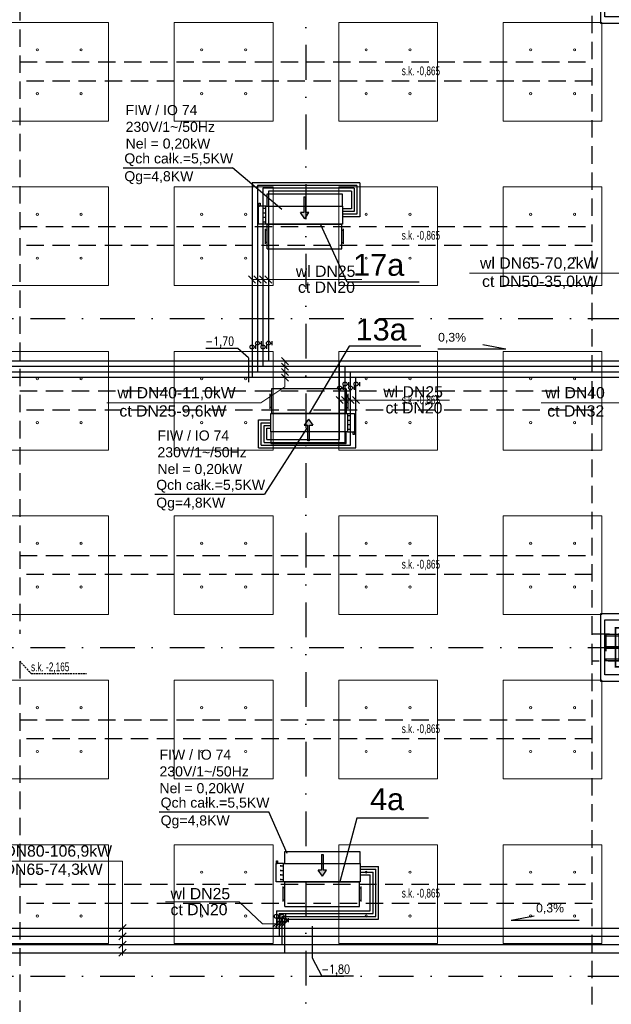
# Model space of a CAD drawing. Header units: centimetres. Extents: x -10729 to 23827, y -4437 to 19798.
# Tile 29 of 95: x 8738 to 9817, y 5549 to 7345. Entities that reach past the tile are written whole.
import ezdxf

# ---------------------------------------------------------------- set-up
doc = ezdxf.new("R2010")
doc.units = ezdxf.units.CM
for name, pattern in [('Kondygnacja  -0_5$0$HIDDEN', [9.525, 6.35, -3.175]), ('Kondygnacja  -0_5$0$HIDDEN2', [4.7625, 3.175, -1.5875]), ('Osie rzutów$0$DASHDOT2', [12.7, 6.35, -3.175, 0, -3.175])]:
    doc.linetypes.add(name, pattern=pattern)
for name, color, linetype in [('bgde_dodatki powykonawcze', 7, 'Continuous'), ('bgde_schem_opis', 2, 'Continuous'), ('KJP_KK_OPISY MOCY klimakonwektorów', 7, 'Continuous'), ('Kondygnacja  -0_5$0$ARCH_KONSTR_POWYŻEJ RZUTU', 8, 'Kondygnacja  -0_5$0$HIDDEN'), ('Kondygnacja  -0_5$0$ARCH_KONSTR_POWYŻEJ RZUTU_IST', 8, 'Kondygnacja  -0_5$0$HIDDEN2'), ('Kondygnacja  -0_5$0$ARCH_KONSTRUKCJA_NIEWIDOCZNA', 8, 'Continuous'), ('Kondygnacja  -0_5$0$ARCH_OKŁADZINA', 8, 'Continuous'), ('Kondygnacja  -0_5$0$ARCH_SŁUPY', 8, 'Continuous'), ('Osie rzutów$0$ARCH_INFO_OSIE_IST', 8, 'Osie rzutów$0$DASHDOT2'), ('Osie rzutów$0$ARCH_INFO_OSIE_OPISY_IST', 8, 'Continuous')]:
    doc.layers.add(name, color=color, linetype=linetype)
for name, color, linetype, lineweight in [('bgde_opis ct 1', 7, 'Continuous', 20), ('bgde_rzędne wl ct', 7, 'Continuous', 25), ('bgde_urządzenia', 250, 'Continuous', 30), ('KJP_CT_kk_powrót', 250, '04_CT_KOMF_POW', 25), ('KJP_CT_kk_zasil', 250, '04_CT_KOMF_ZAS', 25), ('KJP_WL_kk zasil', 250, '04_WL_KOMF_ZAS', 25), ('KJP_WL_kk_powr', 250, '04_WL_KOMF_POW', 25), ('SU Lampy kwadratowe  -05$0$ARCH_SUFITY_PODWIESZANE', 8, 'Continuous', 9)]:
    doc.layers.add(name, color=color, linetype=linetype, lineweight=lineweight)
doc.styles.add('Arial', font='arial.ttf')
doc.styles.add('Kondygnacja  -0_5$0$BIKTS', font='bikromsw.shx', dxfattribs={"width": 0.8})
doc.styles.add('st rom', font='Romans.shx', dxfattribs={"width": 0.8})
doc.linetypes.add('04_CT_KOMF_POW', pattern='A,100,-15,["CTKp",Standard,S=10,R=0,X=-10,Y=-5],-35', length=150)
doc.linetypes.add('04_CT_KOMF_ZAS', pattern='A,100,-15,["CTKz",Standard,S=10,R=0,X=-10,Y=-5],-35', length=150)
doc.linetypes.add('04_WL_KOMF_POW', pattern='A,100,-15,["WLKp",Standard,S=10,R=0,X=-10,Y=-5],-35', length=150)
doc.linetypes.add('04_WL_KOMF_ZAS', pattern='A,100,-15,["WLKz",Standard,S=10,R=0,X=-10,Y=-5],-35', length=150)
pattern_1 = [(45, (-1133.3117, -3177.9858), (-0.6735192, 0.6735192), [])]

# ---------------------------------------------------------------- blocks, each defined once
blk = doc.blocks.new('Osie rzutów')
at = {"layer": 'Osie rzutów$0$ARCH_INFO_OSIE_IST', "ltscale": 10}
for p, q in [((9260, 12510), (9260, 4623.26)), ((4436.04, 6800), (15156.54, 6800)), ((4436.04, 6200), (15156.54, 6200)), ((4436.04, 5600), (15156.54, 5600))]:
    blk.add_line(p, q, dxfattribs=at)
blk = doc.blocks.new('SU Lampy kwadratowe  -05$0$moduł sufitu')
at = {"layer": 'SU Lampy kwadratowe  -05$0$ARCH_SUFITY_PODWIESZANE'}
for points in [[(60, -60), (240, -60), (240, -240), (60, -240)], [(360, -60), (540, -60), (540, -240), (360, -240)], [(60, -360), (240, -360), (240, -540), (60, -540)], [(360, -360), (540, -360), (540, -540), (360, -540)]]:
    blk.add_lwpolyline(points, close=True, dxfattribs=at)
for centre in [(110, -110), (190, -110), (410, -110), (490, -110), (110, -190), (190, -190), (410, -190), (490, -190), (110, -410), (190, -410), (410, -410), (490, -410), (110, -490), (190, -490), (410, -490), (490, -490)]:
    blk.add_circle(centre, 2, dxfattribs=at)
blk = doc.blocks.new('SU Lampy kwadratowe  -05')
at = {"layer": 'SU Lampy kwadratowe  -05$0$ARCH_SUFITY_PODWIESZANE'}
for points in [[(9320, 7340), (9500, 7340), (9500, 7160), (9320, 7160)], [(9620, 7340), (9800, 7340), (9800, 7160), (9620, 7160)], [(9320, 7040), (9500, 7040), (9500, 6860), (9320, 6860)], [(9620, 7040), (9800, 7040), (9800, 6860), (9620, 6860)], [(8720, 6140), (8900, 6140), (8900, 5960), (8720, 5960)], [(9020, 6140), (9200, 6140), (9200, 5960), (9020, 5960)], [(9320, 6140), (9500, 6140), (9500, 5960), (9320, 5960)], [(9620, 6140), (9800, 6140), (9800, 5960), (9620, 5960)], [(8720, 5840), (8900, 5840), (8900, 5660), (8720, 5660)], [(9020, 5840), (9200, 5840), (9200, 5660), (9020, 5660)], [(9320, 5840), (9500, 5840), (9500, 5660), (9320, 5660)], [(9620, 5840), (9800, 5840), (9800, 5660), (9620, 5660)]]:
    blk.add_lwpolyline(points, close=True, dxfattribs=at)
for centre in [(9370, 7290), (9450, 7290), (9670, 7290), (9750, 7290), (9370, 7210), (9450, 7210), (9670, 7210), (9750, 7210), (9370, 6990), (9450, 6990), (9670, 6990), (9750, 6990), (9370, 6910), (9450, 6910), (9670, 6910), (9750, 6910), (8770, 6090), (8850, 6090), (9070, 6090), (9150, 6090), (9370, 6090), (9450, 6090), (9670, 6090), (9750, 6090), (8770, 6010), (8850, 6010), (9070, 6010), (9150, 6010), (9370, 6010), (9450, 6010), (9670, 6010), (9750, 6010), (8770, 5790), (8850, 5790), (9070, 5790), (9150, 5790), (9370, 5790), (9450, 5790), (9670, 5790), (9750, 5790), (8770, 5710), (8850, 5710), (9070, 5710), (9150, 5710), (9370, 5710), (9450, 5710), (9670, 5710), (9750, 5710)]:
    blk.add_circle(centre, 2, dxfattribs=at)
for p in [(8660, 7400), (8660, 6800), (9260, 6800)]:
    blk.add_blockref('SU Lampy kwadratowe  -05$0$moduł sufitu', p, dxfattribs=at)
blk = doc.blocks.new('Kondygnacja  -0_5$0$słup_kwadrat')
at = {"layer": 'Kondygnacja  -0_5$0$ARCH_SŁUPY', "lineweight": 40}
h = blk.add_hatch(dxfattribs=at)
h.set_pattern_fill('ANSI31', color=256, scale=0.3, style=0)
h.set_pattern_definition(pattern_1)
h.paths.add_polyline_path([(36, 34), (39, 34), (39, 84), (36, 84)])
h = blk.add_hatch(dxfattribs=at)
h.set_pattern_fill('ANSI31', color=256, scale=0.3, style=0)
h.set_pattern_definition(pattern_1)
h.paths.add_polyline_path([(89, 80), (89, 83), (39, 83), (39, 80)])
h = blk.add_hatch(dxfattribs=at)
h.set_pattern_fill('ANSI31', color=256, scale=0.3, style=0)
h.set_pattern_definition(pattern_1)
h.paths.add_polyline_path([(89, 34), (92, 34), (92, 84), (89, 84)])
h = blk.add_hatch(dxfattribs=at)
h.set_pattern_fill('ANSI31', color=256, scale=0.3, style=0)
h.set_pattern_definition(pattern_1)
h.paths.add_polyline_path([(89, 57.5), (89, 60.5), (39, 60.5), (39, 57.5)])
h = blk.add_hatch(dxfattribs=at)
h.set_pattern_fill('ANSI31', color=256, scale=0.3, style=0)
h.set_pattern_definition(pattern_1)
h.paths.add_polyline_path([(89, 35), (89, 38), (39, 38), (39, 35)])
at = {"layer": 'Kondygnacja  -0_5$0$ARCH_KONSTRUKCJA_NIEWIDOCZNA'}
blk.add_lwpolyline([(119, 109), (119, 9), (9, 9), (9, 109)], close=True, dxfattribs=at)
for points in [[(36, 109), (36, 84)], [(39, 109), (39, 84)], [(62.5, 109), (62.5, 83)], [(65.5, 109), (65.5, 83)], [(89, 109), (89, 84)], [(92, 109), (92, 84)], [(9, 83), (36, 83)], [(9, 80), (36, 80)], [(92, 83), (119, 83)], [(92, 80), (119, 80)], [(9, 60.5), (36, 60.5)], [(9, 57.5), (36, 57.5)], [(92, 60.5), (119, 60.5)], [(92, 57.5), (119, 57.5)], [(9, 38), (36, 38)], [(92, 38), (119, 38)], [(9, 35), (36, 35)], [(36, 34), (36, 9)], [(39, 34), (39, 9)], [(62.5, 35), (62.5, 9)], [(65.5, 35), (65.5, 9)], [(89, 34), (89, 9)], [(92, 35), (119, 35)], [(92, 34), (92, 9)]]:
    blk.add_lwpolyline(points, dxfattribs=at)
at = {"layer": 'Kondygnacja  -0_5$0$ARCH_OKŁADZINA'}
blk.add_lwpolyline([(2, 121), (126, 121), (126, -3), (2, -3)], close=True, dxfattribs=at)
at = {"layer": 'Kondygnacja  -0_5$0$ARCH_SŁUPY', "lineweight": 40}
for p, q in [((39, 60.5), (89, 60.5)), ((89, 57.5), (39, 57.5))]:
    blk.add_line(p, q, dxfattribs=at)
at = {"layer": 'Kondygnacja  -0_5$0$ARCH_SŁUPY', "lineweight": 50, "const_width": 3}
blk.add_lwpolyline([(28.5, 94.5), (99.5, 94.5), (99.5, 23.5), (28.5, 23.5)], close=True, dxfattribs=at)
at = {"layer": 'Kondygnacja  -0_5$0$ARCH_SŁUPY', "lineweight": 40}
for points in [[(36, 84), (39, 84), (39, 34), (36, 34)], [(89, 84), (92, 84), (92, 34), (89, 34)]]:
    blk.add_lwpolyline(points, close=True, dxfattribs=at)
for points in [[(89, 83), (39, 83)], [(39, 80), (89, 80)], [(89, 38), (39, 38)], [(39, 35), (89, 35)]]:
    blk.add_lwpolyline(points, dxfattribs=at)
blk = doc.blocks.new('Kondygnacja  -0_5$0$konstrukcja istniejąca -0.5')
at = {"layer": 'Kondygnacja  -0_5$0$ARCH_KONSTR_POWYŻEJ RZUTU_IST', "ltscale": 10}
for points in [[(8738, 7375), (8738, 6225)], [(9782, 6225), (9782, 7375)], [(8738, 7267.9), (9782, 7267.9)], [(9782, 7232.9), (8738, 7232.9)], [(8738, 6967.9), (9782, 6967.9)], [(9782, 6932.9), (8738, 6932.9)], [(8738, 6667.9), (9782, 6667.9)], [(9782, 6632.9), (8738, 6632.9)], [(8738, 6367.9), (9782, 6367.9)], [(9782, 6332.9), (8738, 6332.9)], [(9938, 6175), (9782, 6175), (9782, 6225), (9938, 6225), (9938, 6175)], [(8738, 6175), (8738, 5025)], [(9782, 5025), (9782, 6175)], [(8738, 6067.9), (9782, 6067.9)], [(9782, 6032.9), (8738, 6032.9)], [(8738, 5767.9), (9782, 5767.9)], [(9782, 5732.9), (8738, 5732.9)]]:
    blk.add_lwpolyline(points, dxfattribs=at)
at = {"layer": 'Kondygnacja  -0_5$0$ARCH_KONSTR_POWYŻEJ RZUTU_IST', "ltscale": 10, "elevation": 0}
blk.add_lwpolyline([(9807, 6225), (9807, 6175)], dxfattribs=at)
at = {"layer": 'Kondygnacja  -0_5$0$ARCH_KONSTR_POWYŻEJ RZUTU_IST'}
blk.add_lwpolyline([(8738, 6175), (8758.7, 6152.5), (8859.8, 6152.5)], dxfattribs=at)
at = {"layer": 'Kondygnacja  -0_5$0$ARCH_KONSTR_POWYŻEJ RZUTU_IST', "style": 'Kondygnacja  -0_5$0$BIKTS', "width": 0.7}
for s, p in [('s.k. -0,865', (9434.8, 7243.7)), ('s.k. -0,865', (9434.8, 6943.7)), ('s.k. -0,865', (9434.8, 6643.7)), ('s.k. -0,865', (9434.8, 6343.7)), ('s.k. -2,165', (8758.7, 6156.5)), ('s.k. -0,865', (9434.8, 6043.7)), ('s.k. -0,865', (9434.8, 5743.7))]:
    blk.add_text(s, height=16, dxfattribs=at).set_placement(p)

msp = doc.modelspace()

# ---------------------------------------------------------------- hatches: boundary and pattern name
at = {"layer": 'bgde_urządzenia'}
h = msp.add_hatch(color=256, dxfattribs=at)
h.paths.add_polyline_path([(9256.395, 7005.111), (9259.395, 7005.111), (9259.395, 6993.445), (9265.585, 6993.445), (9257.895, 6982.018), (9250.205, 6993.445), (9256.395, 6993.445)])
h.paths.add_polyline_path([(9256.395, 7021.779), (9259.395, 7021.779), (9259.395, 7005.111), (9256.395, 7005.111)])
h = msp.add_hatch(color=256, dxfattribs=at)
h.paths.add_polyline_path([(9266.269, 6593.417), (9263.269, 6593.417), (9263.269, 6605.083), (9257.079, 6605.083), (9264.769, 6616.511), (9272.459, 6605.083), (9266.269, 6605.083)])
h.paths.add_polyline_path([(9266.269, 6576.75), (9263.269, 6576.75), (9263.269, 6593.417), (9266.269, 6593.417)])
h = msp.add_hatch(color=256, dxfattribs=at)
h.paths.add_polyline_path([(9288.6, 5805.539), (9291.6, 5805.539), (9291.6, 5793.873), (9297.79, 5793.873), (9290.1, 5782.445), (9282.41, 5793.873), (9288.6, 5793.873)])
h.paths.add_polyline_path([(9288.6, 5822.206), (9291.6, 5822.206), (9291.6, 5805.539), (9288.6, 5805.539)])

# ---------------------------------------------------------------- linework, layer by layer
at = {"layer": 'bgde_dodatki powykonawcze'}
for p, q in [((9175.304, 6754.957), (9178.736, 6754.957)), ((9178.736, 6751.298), (9178.736, 6758.616)), ((9195.304, 6754.98), (9198.736, 6754.98)), ((9198.736, 6751.321), (9198.736, 6758.639)), ((9165.312, 6747.967), (9168.744, 6747.967)), ((9168.744, 6744.308), (9168.744, 6751.626)), ((9185.312, 6747.99), (9188.744, 6747.99)), ((9188.744, 6744.331), (9188.744, 6751.649)), ((9338.367, 6676.704), (9338.367, 6684.022)), ((9358.367, 6676.726), (9358.367, 6684.044)), ((9324.943, 6673.372), (9328.375, 6673.372)), ((9328.375, 6669.713), (9328.375, 6677.031)), ((9334.936, 6680.363), (9338.367, 6680.363)), ((9344.943, 6673.395), (9348.375, 6673.395)), ((9348.375, 6669.736), (9348.375, 6677.054)), ((9354.935, 6680.385), (9358.367, 6680.385)), ((9213.214, 5705.819), (9213.214, 5713.137)), ((9223.214, 5705.723), (9223.214, 5713.041)), ((9209.782, 5709.478), (9213.214, 5709.478)), ((9214.782, 5702.637), (9218.214, 5702.637)), ((9218.214, 5698.978), (9218.214, 5706.296)), ((9219.782, 5709.382), (9223.214, 5709.382)), ((9224.782, 5702.637), (9228.214, 5702.637)), ((9228.214, 5698.978), (9228.214, 5706.296))]:
    msp.add_line(p, q, dxfattribs=at)
for centre in [(9171.704, 6754.957), (9191.704, 6754.98), (9161.712, 6747.967), (9181.712, 6747.99), (9331.336, 6680.363), (9351.335, 6680.385), (9321.343, 6673.372), (9341.343, 6673.395), (9206.182, 5709.478), (9216.182, 5709.382), (9211.182, 5702.637), (9221.182, 5702.637)]:
    msp.add_circle(centre, 3.6, dxfattribs=at)
at = {"layer": 'bgde_opis ct 1'}
for p, q in [((9838.989, 6882.53), (9558.604, 6882.53)), ((9155.283, 6877.486), (9168.171, 6864.598)), ((9362.284, 6871.042), (9161.704, 6871.042)), ((9165.26, 6877.486), (9178.148, 6864.598)), ((9175.26, 6877.486), (9188.148, 6864.598)), ((9185.26, 6877.486), (9198.148, 6864.598)), ((9215.393, 6728.58), (9228.281, 6715.692)), ((9215.393, 6718.58), (9228.281, 6705.692)), ((9221.837, 6675.156), (9221.837, 6722.136)), ((9215.393, 6708.58), (9228.281, 6695.692)), ((9215.393, 6698.58), (9228.281, 6685.692)), ((9177.55, 6646.012), (9221.837, 6675.156)), ((9177.55, 6646.012), (8897.166, 6646.012)), ((9314.914, 6657.478), (9327.802, 6644.59)), ((9521.916, 6651.034), (9321.335, 6651.034)), ((9324.892, 6657.478), (9337.779, 6644.59)), ((9334.892, 6657.478), (9347.779, 6644.59)), ((9344.892, 6657.478), (9357.779, 6644.59)), ((9838.989, 6646.012), (9689.089, 6646.012)), ((8925.478, 5810.008), (8670.564, 5810.008)), ((8925.478, 5810.008), (8925.478, 5638.152)), ((9003.711, 5735.726), (9138.344, 5735.726)), ((9138.344, 5735.726), (9180.572, 5696.009)), ((8931.922, 5694.396), (8919.034, 5681.508)), ((9180.572, 5696.009), (9221.182, 5696.009)), ((9212.626, 5702.453), (9199.738, 5689.565)), ((9217.626, 5702.453), (9204.738, 5689.565)), ((9222.626, 5702.453), (9209.738, 5689.565)), ((9227.626, 5702.453), (9214.738, 5689.565)), ((8931.922, 5679.396), (8919.034, 5666.508)), ((8931.922, 5664.396), (8919.034, 5651.508)), ((8931.922, 5649.396), (8919.034, 5636.508))]:
    msp.add_line(p, q, dxfattribs=at)
at = {"layer": 'bgde_rzędne wl ct'}
for p, q in [((9135.657, 6745.257), (9077.788, 6745.257)), ((9155.371, 6728.111), (9135.657, 6745.257)), ((9624.808, 6743.87), (9500.818, 6743.87)), ((9624.808, 6743.87), (9582.821, 6751.775)), ((9155.371, 6728.111), (9155.371, 6683.588)), ((9634.258, 5702.713), (9676.245, 5710.618)), ((9634.258, 5702.713), (9758.248, 5702.713)), ((9271.442, 5691.569), (9271.442, 5633.793)), ((9271.442, 5633.793), (9289.233, 5599.975)), ((9347.103, 5599.975), (9289.233, 5599.975))]:
    msp.add_line(p, q, dxfattribs=at)
at = {"layer": 'bgde_schem_opis'}
for p, q in [((9335.434, 6866.066, -231.264), (9286.788, 6972.24, 112.268)), ((9466.368, 6866.066, -231.264), (9335.434, 6866.066, -231.264)), ((9338.785, 6749.656, 55.236), (9265.869, 6626.417)), ((9469.719, 6749.656, 55.236), (9338.785, 6749.656, 55.236)), ((9352.888, 5888.26, -52.282), (9321.601, 5772.539, 8.419)), ((9483.822, 5888.26, -52.282), (9352.888, 5888.26, -52.282))]:
    msp.add_line(p, q, dxfattribs=at)
at = {"layer": 'bgde_urządzenia'}
for p, q in [((9188.995, 7026.611), (9188.995, 7005.111)), ((9326.795, 7026.611), (9188.995, 7026.611)), ((9326.795, 7005.111), (9326.795, 7026.611)), ((9186.795, 7005.111), (9173.795, 7005.111)), ((9173.795, 6972.111), (9173.795, 7005.111)), ((9173.795, 7005.111), (9175.295, 7005.111)), ((9174.295, 7005.111), (9174.295, 7010.111)), ((9174.295, 7010.111), (9176.295, 7010.111)), ((9176.295, 7010.111), (9176.295, 7005.111)), ((9186.795, 6972.111), (9186.795, 7005.111)), ((9186.795, 7005.111), (9188.995, 7005.111)), ((9188.995, 7005.111), (9326.795, 7005.111)), ((9256.395, 7021.779), (9256.395, 6993.445)), ((9256.395, 7021.779), (9259.395, 7021.779)), ((9259.395, 7021.779), (9259.395, 6993.445)), ((9326.795, 7005.111), (9326.795, 6972.111)), ((9181.595, 7002.236), (9181.595, 6999.736)), ((9181.595, 7000.986), (9186.795, 7000.986)), ((9181.595, 6993.986), (9181.595, 6991.486)), ((9181.595, 6992.736), (9186.795, 6992.736)), ((9257.895, 6982.018), (9250.205, 6993.445)), ((9256.395, 6993.445), (9250.205, 6993.445)), ((9257.895, 6982.018), (9265.585, 6993.445)), ((9265.585, 6993.445), (9259.395, 6993.445)), ((9186.795, 6972.111), (9173.795, 6972.111)), ((9181.595, 6985.736), (9181.595, 6983.236)), ((9181.595, 6984.486), (9186.795, 6984.486)), ((9181.595, 6977.486), (9181.595, 6974.986)), ((9181.595, 6976.236), (9186.795, 6976.236)), ((9326.795, 6972.111), (9186.795, 6972.111)), ((9189.295, 6927.111), (9189.295, 6972.111)), ((9189.295, 6972.111), (9325.295, 6972.111)), ((9325.295, 6927.111), (9325.295, 6972.111)), ((9186.295, 6935.861), (9186.295, 6963.361)), ((9189.295, 6960.861), (9186.295, 6960.861)), ((9325.295, 6960.861), (9328.295, 6960.861)), ((9328.295, 6935.861), (9328.295, 6963.361)), ((9189.295, 6938.361), (9186.295, 6938.361)), ((9325.295, 6938.361), (9328.295, 6938.361)), ((9189.295, 6927.111), (9325.295, 6927.111)), ((9197.369, 6671.417), (9197.369, 6626.417)), ((9333.369, 6671.417), (9197.369, 6671.417)), ((9333.369, 6671.417), (9333.369, 6626.417)), ((9194.369, 6662.667), (9194.369, 6635.167)), ((9197.369, 6660.167), (9194.369, 6660.167)), ((9333.369, 6660.167), (9336.369, 6660.167)), ((9336.369, 6662.667), (9336.369, 6635.167)), ((9197.369, 6637.667), (9194.369, 6637.667)), ((9333.369, 6637.667), (9336.369, 6637.667)), ((9195.869, 6593.417), (9195.869, 6626.417)), ((9195.869, 6626.417), (9335.869, 6626.417)), ((9333.369, 6626.417), (9197.369, 6626.417)), ((9264.769, 6616.511), (9257.079, 6605.083)), ((9264.769, 6616.511), (9272.459, 6605.083)), ((9335.869, 6626.417), (9335.869, 6593.417)), ((9335.869, 6626.417), (9348.869, 6626.417)), ((9341.069, 6622.292), (9335.869, 6622.292)), ((9341.069, 6614.042), (9335.869, 6614.042)), ((9341.069, 6621.042), (9341.069, 6623.542)), ((9341.069, 6612.792), (9341.069, 6615.292)), ((9348.869, 6626.417), (9348.869, 6593.417)), ((9333.669, 6593.417), (9195.869, 6593.417)), ((9195.869, 6593.417), (9195.869, 6571.917)), ((9257.079, 6605.083), (9263.269, 6605.083)), ((9263.269, 6576.75), (9263.269, 6605.083)), ((9266.269, 6576.75), (9266.269, 6605.083)), ((9266.269, 6605.083), (9272.459, 6605.083)), ((9333.669, 6571.917), (9333.669, 6593.417)), ((9335.869, 6593.417), (9333.669, 6593.417)), ((9341.069, 6605.792), (9335.869, 6605.792)), ((9341.069, 6597.542), (9335.869, 6597.542)), ((9335.869, 6593.417), (9348.869, 6593.417)), ((9341.069, 6604.542), (9341.069, 6607.042)), ((9341.069, 6596.292), (9341.069, 6598.792)), ((9346.369, 6588.417), (9346.369, 6593.417)), ((9348.869, 6593.417), (9347.369, 6593.417)), ((9348.369, 6593.417), (9348.369, 6588.417)), ((9266.269, 6576.75), (9263.269, 6576.75)), ((9348.369, 6588.417), (9346.369, 6588.417)), ((9195.869, 6571.917), (9333.669, 6571.917)), ((9221.2, 5827.039), (9221.2, 5805.539)), ((9359, 5827.039), (9221.2, 5827.039)), ((9288.6, 5822.206), (9288.6, 5793.873)), ((9288.6, 5822.206), (9291.6, 5822.206)), ((9291.6, 5822.206), (9291.6, 5793.873)), ((9359, 5805.539), (9359, 5827.039)), ((9219, 5805.539), (9206, 5805.539)), ((9206, 5772.539), (9206, 5805.539)), ((9206, 5805.539), (9207.5, 5805.539)), ((9206.5, 5805.539), (9206.5, 5810.539)), ((9206.5, 5810.539), (9208.5, 5810.539)), ((9208.5, 5810.539), (9208.5, 5805.539)), ((9213.8, 5802.664), (9213.8, 5800.164)), ((9213.8, 5801.414), (9219, 5801.414)), ((9219, 5772.539), (9219, 5805.539)), ((9219, 5805.539), (9221.2, 5805.539)), ((9221.2, 5805.539), (9359, 5805.539)), ((9359, 5805.539), (9359, 5772.539)), ((9213.8, 5794.414), (9213.8, 5791.914)), ((9213.8, 5793.164), (9219, 5793.164)), ((9213.8, 5786.164), (9213.8, 5783.664)), ((9213.8, 5784.914), (9219, 5784.914)), ((9290.1, 5782.445), (9282.41, 5793.873)), ((9288.6, 5793.873), (9282.41, 5793.873)), ((9290.1, 5782.445), (9297.79, 5793.873)), ((9297.79, 5793.873), (9291.6, 5793.873)), ((9219, 5772.539), (9206, 5772.539)), ((9213.8, 5777.914), (9213.8, 5775.414)), ((9213.8, 5776.664), (9219, 5776.664)), ((9359, 5772.539), (9219, 5772.539)), ((9221.5, 5727.539), (9221.5, 5772.539)), ((9221.5, 5772.539), (9357.5, 5772.539)), ((9357.5, 5727.539), (9357.5, 5772.539)), ((9218.5, 5736.289), (9218.5, 5763.789)), ((9221.5, 5761.289), (9218.5, 5761.289)), ((9357.5, 5761.289), (9360.5, 5761.289)), ((9360.5, 5736.289), (9360.5, 5763.789)), ((9221.5, 5738.789), (9218.5, 5738.789)), ((9357.5, 5738.789), (9360.5, 5738.789)), ((9221.5, 5727.539), (9357.5, 5727.539))]:
    msp.add_line(p, q, dxfattribs=at)
at = {"layer": 'KJP_CT_kk_powrót'}
for p, q in [((9181.704, 7037.377), (9181.704, 6712.136)), ((9348.088, 7037.377), (9181.704, 7037.377)), ((9348.088, 7037.377), (9348.088, 6995.284)), ((9348.088, 6995.284), (9326.795, 6995.284)), ((9926.783, 6712.136), (8448.392, 6712.136)), ((9331.335, 6573.948), (9331.335, 6712.136)), ((9183.689, 6604.917), (9195.869, 6604.917)), ((9183.689, 6573.948), (9183.689, 6604.917)), ((9183.689, 6573.948), (9331.335, 6573.948)), ((9359, 5795.24), (9387.482, 5795.24)), ((9387.482, 5709.382), (9387.482, 5795.24)), ((9216.182, 5709.382), (9387.482, 5709.382)), ((9216.182, 5709.382), (9216.182, 5657.952)), ((6523.315, 5657.952), (10017.002, 5657.952))]:
    msp.add_line(p, q, dxfattribs=at)
at = {"layer": 'KJP_CT_kk_zasil'}
for p, q in [((9191.704, 7032.377), (9191.704, 6722.136)), ((9343.088, 7032.377), (9191.704, 7032.377)), ((9343.088, 7032.377), (9343.088, 7000.284)), ((9343.088, 7000.284), (9326.795, 7000.284)), ((9926.783, 6722.136), (8438.392, 6722.136)), ((9321.335, 6578.948), (9321.335, 6722.136)), ((9188.689, 6599.917), (9195.869, 6599.917)), ((9188.689, 6578.948), (9188.689, 6599.917)), ((9188.689, 6578.948), (9321.335, 6578.948)), ((9359, 5800.24), (9392.482, 5800.24)), ((9392.482, 5704.382), (9392.482, 5800.24)), ((9221.182, 5704.382), (9392.482, 5704.382)), ((9221.182, 5704.382), (9221.182, 5642.952)), ((6508.315, 5642.952), (10032.002, 5642.952))]:
    msp.add_line(p, q, dxfattribs=at)
at = {"layer": 'KJP_KK_OPISY MOCY klimakonwektorów'}
for p, q in [((8926.447, 7074.877), (9126.334, 7074.877)), ((9215.809, 6998.725), (9126.334, 7074.877)), ((9261.864, 6599.741), (9184.546, 6479.396)), ((8984.658, 6479.396), (9184.546, 6479.396)), ((8992.677, 5899.756), (9192.565, 5899.756)), ((9225.655, 5824.254), (9192.565, 5899.756))]:
    msp.add_line(p, q, dxfattribs=at)
at = {"layer": 'KJP_WL_kk zasil'}
for p, q in [((9171.704, 7042.377), (9171.704, 6702.136)), ((9353.088, 7042.377), (9171.704, 7042.377)), ((9353.088, 7042.377), (9353.088, 6990.284)), ((9353.088, 6990.284), (9326.795, 6990.284)), ((9926.783, 6702.136), (8458.392, 6702.136)), ((9341.335, 6568.948), (9341.335, 6702.136)), ((9178.689, 6609.917), (9195.869, 6609.917)), ((9178.689, 6568.948), (9178.689, 6609.917)), ((9178.689, 6568.948), (9341.335, 6568.948)), ((9359, 5790.24), (9382.482, 5790.24)), ((9382.482, 5714.382), (9382.482, 5790.24)), ((9211.182, 5714.382), (9382.482, 5714.382)), ((9211.182, 5714.382), (9211.182, 5672.952)), ((6538.315, 5672.952), (10002.002, 5672.952))]:
    msp.add_line(p, q, dxfattribs=at)
at = {"layer": 'KJP_WL_kk_powr'}
for p, q in [((9161.704, 7047.377), (9161.704, 6692.136)), ((9358.088, 7047.377), (9161.704, 7047.377)), ((9358.088, 7047.377), (9358.088, 6985.284)), ((9358.088, 6985.284), (9326.795, 6985.284)), ((9926.783, 6692.136), (8468.392, 6692.136)), ((9351.335, 6563.948), (9351.335, 6692.136)), ((9173.689, 6614.917), (9195.869, 6614.917)), ((9173.689, 6563.948), (9173.689, 6614.917)), ((9173.689, 6563.948), (9351.335, 6563.948)), ((9359, 5785.24), (9377.482, 5785.24)), ((9377.482, 5719.382), (9377.482, 5785.24)), ((9206.182, 5719.382), (9377.482, 5719.382)), ((9206.182, 5719.382), (9206.182, 5687.952)), ((6553.315, 5687.952), (9987.002, 5687.952))]:
    msp.add_line(p, q, dxfattribs=at)

# ---------------------------------------------------------------- block references
at = {"layer": 'Kondygnacja  -0_5$0$ARCH_KONSTR_POWYŻEJ RZUTU'}
msp.add_blockref('Kondygnacja  -0_5$0$konstrukcja istniejąca -0.5', (0, 0), dxfattribs=at)
at = {"layer": 'Kondygnacja  -0_5$0$ARCH_SŁUPY'}
for p in [(9796, 7341), (9796, 6141)]:
    msp.add_blockref('Kondygnacja  -0_5$0$słup_kwadrat', p, dxfattribs=at)
at = {"layer": 'Osie rzutów$0$ARCH_INFO_OSIE_OPISY_IST'}
msp.add_blockref('Osie rzutów', (0, 0), dxfattribs=at)
at = {"layer": 'SU Lampy kwadratowe  -05$0$ARCH_SUFITY_PODWIESZANE'}
msp.add_blockref('SU Lampy kwadratowe  -05', (0, 0), dxfattribs=at)

# ---------------------------------------------------------------- texts
at = {"layer": 'bgde_opis ct 1', "color": 2, "style": 'Arial'}
for s, height, p in [('wl DN25', 20.583, (9241.566, 6875.863, 1634.188)), ('wl DN65-70,2kW', 20.58297, (9577.59, 6890.778, -23509.109)), ('ct DN50-35,0kW', 20.58297, (9581.308, 6857.535, -23509.109)), ('ct DN20', 20.583, (9245.54, 6846.751, 1634.188)), ('wl DN40-11,0kW', 20.58297, (8916.151, 6654.26, -23509.109)), ('wl DN25', 20.583, (9401.198, 6655.855, 1463.139)), ('wl DN40', 20.583, (9696.541, 6654.26, -23509.109)), ('ct DN20', 20.583, (9405.171, 6626.743, 1463.139)), ('ct DN25-9,6kW', 20.58297, (8919.869, 6621.017, -23509.109)), ('ct DN32', 20.583, (9700.259, 6621.017, -23509.109)), ('wl DN80-106,9kW', 20.58297, (8674.726, 5818.256, -23509.109)), ('ct DN65-74,3kW', 20.58297, (8678.444, 5785.013, -23509.109))]:
    msp.add_text(s, height=height, dxfattribs=at).set_placement(p)
for s, p in [('wl DN25', (9013.146, 5740.547, -14140.956)), ('ct DN20', (9013.146, 5711.435, -14140.956))]:
    msp.add_text(s, height=20.583, rotation=360, dxfattribs=at).set_placement(p)
at = {"layer": 'bgde_rzędne wl ct', "char_height": 16, "attachment_point": 1}
for s, insert, width, style in [('0,3%', (9501.094, 6773.681, 6365.1), 531.5734, 'Arial'), ('-1,70', (9076.52, 6766.511, 364.378), 70.70316, 'st rom'), ('0,3%', (9679.771, 5732.524, 3032.55), 531.5734, 'Arial'), ('-1,80', (9287.966, 5621.228), 70.70316, 'st rom')]:
    msp.add_mtext(s, dxfattribs=dict(at, insert=insert, width=width, style=style))
at = {"layer": 'bgde_schem_opis', "char_height": 40, "width": 72.77772, "attachment_point": 1, "style": 'Arial'}
for s, insert in [('17a', (9346.141, 6917.824, -231.264)), ('13a', (9350.677, 6799.831, -296.232)), ('4a', (9377.006, 5943.145, -68.282))]:
    msp.add_mtext(s, dxfattribs=dict(at, insert=insert))
at = {"layer": 'KJP_KK_OPISY MOCY klimakonwektorów', "char_height": 18.326, "width": 421.7149, "attachment_point": 1, "style": 'Arial'}
for s, insert in [('FIW / IO 74\\P230V/1~/50Hz\\PNel = 0,20kW', (8931.25, 7189.29, 2308.732)), ('Qch całk.=5,5KW', (8928.835, 7101.159, 2308.732)), ('Qg=4,8KW', (8928.835, 7068.68, 2308.732)), ('FIW / IO 74\\P230V/1~/50Hz\\PNel = 0,20kW', (8989.251, 6595.679, 2308.732)), ('Qch całk.=5,5KW', (8987.046, 6505.678, 2308.732)), ('Qg=4,8KW', (8987.046, 6473.199, 2308.732)), ('FIW / IO 74\\P230V/1~/50Hz\\PNel = 0,20kW', (8992.975, 6013.465, 2308.732)), ('Qch całk.=5,5KW', (8995.065, 5926.038, 2308.732)), ('Qg=4,8KW', (8995.065, 5893.559, 2308.732))]:
    msp.add_mtext(s, dxfattribs=dict(at, insert=insert))

doc.saveas('drawing.dxf')
